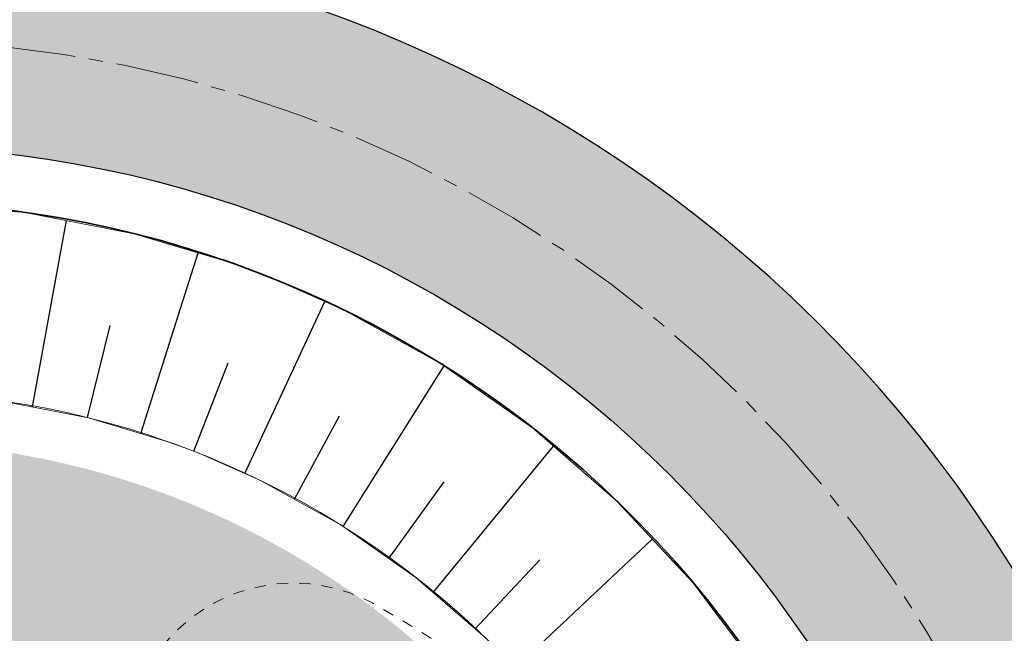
# Model space of a CAD drawing. Header units: metres. Extents: x 0 to 5465380, y 0 to 5925815.
# Tile 74 of 141: x 5463924.03 to 5463932.86, y 5925595.66 to 5925601.15. Entities that reach past the tile are written whole.
import ezdxf

# ---------------------------------------------------------------- set-up
doc = ezdxf.new("R2010")
doc.units = ezdxf.units.M
doc.linetypes.add('CENTER2', pattern=[1.125, 0.75, -0.125, 0.125, -0.125])
doc.linetypes.add('Dashed', pattern=[0.2, 0.1, -0.1])
for name, color, linetype, lineweight in [('$DR - obrzeże 8x30', 34, 'Continuous', 30), ('$DR - osie ścieżek', 7, 'CENTER2', 15), ('$DR - wyp. chodnik', 44, 'Continuous', 5), ('$DR - zał. arch.', 7, 'Continuous', 13), ('0_Nr_Pióra__237', 53, 'Continuous', 50), ('strefa_simba_Nr_Pióra__141', 7, 'Continuous', 0)]:
    doc.layers.add(name, color=color, linetype=linetype, lineweight=lineweight)
for name, color, linetype in [('AecObjExplode_rys 1_Vport_D5A', 7, 'Continuous'), ('AecObjExplode_rys 3_Vport_DDD', 7, 'Continuous'), ('AecObjExplode_rys 4_Vport_E22', 7, 'Continuous'), ('C-DROGI-KORYTARZE', 7, 'Continuous'), ('C-DZIALKI', 5, 'Continuous')]:
    doc.layers.add(name, color=color, linetype=linetype)

# ---------------------------------------------------------------- blocks, each defined once
blk = doc.blocks.new('świetlica_bezrzecze_PB_PZT oczyszczony')
at = {"layer": '0_Nr_Pióra__237', "linetype": 'Continuous'}
blk.add_hatch(color=256, dxfattribs=at).paths.add_polyline_path([(5463915.3526, 5925589.9682, 1), (5463930.1526, 5925589.9682, 1)], flags=0)
at = {"layer": 'strefa_simba_Nr_Pióra__141', "linetype": 'Dashed', "flags": 128}
blk.add_lwpolyline([(5463924.788, 5925594.6875), (5463925.2008, 5925595.3757, -0.414214), (5463927.2587, 5925595.8906), (5463927.6377, 5925595.6633, -0.414214), (5463928.1526, 5925593.6054), (5463927.7398, 5925592.9171)], format="xyb", dxfattribs=at)
blk = doc.blocks.new('AecObjExplode_rys 1_Vport_D5A')
at = {"layer": 'C-DROGI-KORYTARZE', "color": 92, "linetype": 'Continuous', "lineweight": 9}
for p, q in [((5463923.0838, 5925599.5125), (5463924.0796, 5925599.4256)), ((5463924.0796, 5925599.4256), (5463925.0608, 5925599.2351)), ((5463925.0608, 5925599.2351), (5463925.9418, 5925598.9699)), ((5463925.9418, 5925598.9699), (5463926.0168, 5925598.943)), ((5463926.0168, 5925598.943), (5463926.2761, 5925598.8444)), ((5463926.2761, 5925598.8444), (5463926.9369, 5925598.5527)), ((5463926.9369, 5925598.5527), (5463927.8113, 5925598.0683)), ((5463927.8113, 5925598.0683), (5463928.6302, 5925597.4952)), ((5463923.8434, 5925597.742), (5463924.6499, 5925597.5855)), ((5463924.6499, 5925597.5855), (5463925.3741, 5925597.3675)), ((5463928.6302, 5925597.4952), (5463929.3847, 5925596.8397)), ((5463925.3741, 5925597.3675), (5463925.4357, 5925597.3454)), ((5463925.4357, 5925597.3454), (5463925.6488, 5925597.2644)), ((5463925.6488, 5925597.2644), (5463926.1921, 5925597.0246)), ((5463926.1921, 5925597.0246), (5463926.9108, 5925596.6264)), ((5463929.3847, 5925596.8397), (5463930.0666, 5925596.1088)), ((5463926.9108, 5925596.6264), (5463927.5839, 5925596.1553)), ((5463927.5839, 5925596.1553), (5463928.2041, 5925595.6165)), ((5463930.0666, 5925596.1088), (5463930.6684, 5925595.3107))]:
    blk.add_line(p, q, dxfattribs=at)
at = {"layer": 'C-DROGI-KORYTARZE', "color": 54, "linetype": 'Continuous', "lineweight": -3}
for p, q in [((5463924.1498, 5925597.6825, 44.5), (5463924.4524, 5925599.3532, 44.2865)), ((5463925.1197, 5925597.4441, 44.5), (5463925.6323, 5925599.0631, 44.2398)), ((5463926.0521, 5925597.0863, 44.5), (5463926.7667, 5925598.6279, 44.1936)), ((5463924.6407, 5925597.5873, 44.5), (5463924.8451, 5925598.4122, 44.3817)), ((5463925.5935, 5925597.2854, 44.5), (5463925.9012, 5925598.0777, 44.3581)), ((5463926.9316, 5925596.6119, 44.5), (5463927.8366, 5925598.0506, 44.1531)), ((5463926.4956, 5925596.8564, 44.5), (5463926.9009, 5925597.6023, 44.3364)), ((5463927.7378, 5925596.0217, 44.5), (5463928.8174, 5925597.3326, 44.1205)), ((5463927.3412, 5925596.3252, 44.5), (5463927.8381, 5925597.0135, 44.3181)), ((5463928.4649, 5925595.337, 44.5), (5463929.7019, 5925596.4997, 44.0951)), ((5463928.1152, 5925595.6937, 44.5), (5463928.6959, 5925596.3137, 44.3033))]:
    blk.add_line(p, q, dxfattribs=at)
at = {"layer": 'C-DZIALKI', "color": 7, "linetype": 'Continuous', "lineweight": 35}
blk.add_arc((5463922.7526, 5925589.9682), 9.55, 293.19706, 291.99712, dxfattribs=at)
at = {"layer": 'C-DZIALKI', "color": 92, "linetype": 'Continuous', "lineweight": 9}
blk.add_arc((5463922.7526, 5925589.9682), 7.85, 293.32699, 291.86718, dxfattribs=at)
blk = doc.blocks.new('AecObjExplode_rys 4_Vport_E22')
at = {"layer": 'C-DROGI-KORYTARZE', "color": 92, "linetype": 'Continuous', "lineweight": 9}
for p, q in [((5463923.0838, 5925599.5125), (5463924.0796, 5925599.4256)), ((5463924.0796, 5925599.4256), (5463925.0608, 5925599.2351)), ((5463925.0608, 5925599.2351), (5463925.9418, 5925598.9699)), ((5463925.9418, 5925598.9699), (5463926.0168, 5925598.943)), ((5463926.0168, 5925598.943), (5463926.2761, 5925598.8444)), ((5463926.2761, 5925598.8444), (5463926.9369, 5925598.5527)), ((5463926.9369, 5925598.5527), (5463927.8113, 5925598.0683)), ((5463927.8113, 5925598.0683), (5463928.6302, 5925597.4952)), ((5463923.8434, 5925597.742), (5463924.6499, 5925597.5855)), ((5463924.6499, 5925597.5855), (5463925.3741, 5925597.3675)), ((5463928.6302, 5925597.4952), (5463929.3847, 5925596.8397)), ((5463925.3741, 5925597.3675), (5463925.4357, 5925597.3454)), ((5463925.4357, 5925597.3454), (5463925.6488, 5925597.2644)), ((5463925.6488, 5925597.2644), (5463926.1921, 5925597.0246)), ((5463926.1921, 5925597.0246), (5463926.9108, 5925596.6264)), ((5463929.3847, 5925596.8397), (5463930.0666, 5925596.1088)), ((5463926.9108, 5925596.6264), (5463927.5839, 5925596.1553)), ((5463927.5839, 5925596.1553), (5463928.2041, 5925595.6165)), ((5463930.0666, 5925596.1088), (5463930.6684, 5925595.3107))]:
    blk.add_line(p, q, dxfattribs=at)
at = {"layer": 'C-DROGI-KORYTARZE', "color": 54, "linetype": 'Continuous', "lineweight": -3}
for p, q in [((5463924.1498, 5925597.6825, 44.5), (5463924.4524, 5925599.3532, 44.2865)), ((5463925.1197, 5925597.4441, 44.5), (5463925.6323, 5925599.0631, 44.2398)), ((5463926.0521, 5925597.0863, 44.5), (5463926.7667, 5925598.6279, 44.1936)), ((5463924.6407, 5925597.5873, 44.5), (5463924.8451, 5925598.4122, 44.3817)), ((5463925.5935, 5925597.2854, 44.5), (5463925.9012, 5925598.0777, 44.3581)), ((5463926.9316, 5925596.6119, 44.5), (5463927.8366, 5925598.0506, 44.1531)), ((5463926.4956, 5925596.8564, 44.5), (5463926.9009, 5925597.6023, 44.3364)), ((5463927.7378, 5925596.0217, 44.5), (5463928.8174, 5925597.3326, 44.1205)), ((5463927.3412, 5925596.3252, 44.5), (5463927.8381, 5925597.0135, 44.3181)), ((5463928.4649, 5925595.337, 44.5), (5463929.7019, 5925596.4997, 44.0951)), ((5463928.1152, 5925595.6937, 44.5), (5463928.6959, 5925596.3137, 44.3033))]:
    blk.add_line(p, q, dxfattribs=at)
at = {"layer": 'C-DZIALKI', "color": 7, "linetype": 'Continuous', "lineweight": 35}
blk.add_arc((5463922.7526, 5925589.9682), 9.55, 293.19706, 291.99712, dxfattribs=at)
at = {"layer": 'C-DZIALKI', "color": 92, "linetype": 'Continuous', "lineweight": 9}
blk.add_arc((5463922.7526, 5925589.9682), 7.85, 293.32699, 291.86718, dxfattribs=at)
blk = doc.blocks.new('AecObjExplode_rys 3_Vport_DDD')
at = {"layer": 'C-DROGI-KORYTARZE', "color": 92, "linetype": 'Continuous', "lineweight": 9}
for p, q in [((5463923.0838, 5925599.5125), (5463924.0796, 5925599.4256)), ((5463924.0796, 5925599.4256), (5463925.0608, 5925599.2351)), ((5463925.0608, 5925599.2351), (5463925.9418, 5925598.9699)), ((5463925.9418, 5925598.9699), (5463926.0168, 5925598.943)), ((5463926.0168, 5925598.943), (5463926.2761, 5925598.8444)), ((5463926.2761, 5925598.8444), (5463926.9369, 5925598.5527)), ((5463926.9369, 5925598.5527), (5463927.8113, 5925598.0683)), ((5463927.8113, 5925598.0683), (5463928.6302, 5925597.4952)), ((5463923.8434, 5925597.742), (5463924.6499, 5925597.5855)), ((5463924.6499, 5925597.5855), (5463925.3741, 5925597.3675)), ((5463928.6302, 5925597.4952), (5463929.3847, 5925596.8397)), ((5463925.3741, 5925597.3675), (5463925.4357, 5925597.3454)), ((5463925.4357, 5925597.3454), (5463925.6488, 5925597.2644)), ((5463925.6488, 5925597.2644), (5463926.1921, 5925597.0246)), ((5463926.1921, 5925597.0246), (5463926.9108, 5925596.6264)), ((5463929.3847, 5925596.8397), (5463930.0666, 5925596.1088)), ((5463926.9108, 5925596.6264), (5463927.5839, 5925596.1553)), ((5463927.5839, 5925596.1553), (5463928.2041, 5925595.6165)), ((5463930.0666, 5925596.1088), (5463930.6684, 5925595.3107))]:
    blk.add_line(p, q, dxfattribs=at)
at = {"layer": 'C-DROGI-KORYTARZE', "color": 54, "linetype": 'Continuous', "lineweight": -3}
for p, q in [((5463924.1498, 5925597.6825, 44.5), (5463924.4524, 5925599.3532, 44.2865)), ((5463925.1197, 5925597.4441, 44.5), (5463925.6323, 5925599.0631, 44.2398)), ((5463926.0521, 5925597.0863, 44.5), (5463926.7667, 5925598.6279, 44.1936)), ((5463924.6407, 5925597.5873, 44.5), (5463924.8451, 5925598.4122, 44.3817)), ((5463925.5935, 5925597.2854, 44.5), (5463925.9012, 5925598.0777, 44.3581)), ((5463926.9316, 5925596.6119, 44.5), (5463927.8366, 5925598.0506, 44.1531)), ((5463926.4956, 5925596.8564, 44.5), (5463926.9009, 5925597.6023, 44.3364)), ((5463927.7378, 5925596.0217, 44.5), (5463928.8174, 5925597.3326, 44.1205)), ((5463927.3412, 5925596.3252, 44.5), (5463927.8381, 5925597.0135, 44.3181)), ((5463928.4649, 5925595.337, 44.5), (5463929.7019, 5925596.4997, 44.0951)), ((5463928.1152, 5925595.6937, 44.5), (5463928.6959, 5925596.3137, 44.3033))]:
    blk.add_line(p, q, dxfattribs=at)
at = {"layer": 'C-DZIALKI', "color": 7, "linetype": 'Continuous', "lineweight": 35}
blk.add_arc((5463922.7526, 5925589.9682), 9.55, 293.19706, 291.99712, dxfattribs=at)
at = {"layer": 'C-DZIALKI', "color": 92, "linetype": 'Continuous', "lineweight": 9}
blk.add_arc((5463922.7526, 5925589.9682), 7.85, 293.32699, 291.86718, dxfattribs=at)

msp = doc.modelspace()

# ---------------------------------------------------------------- hatches: boundary and pattern name
at = {"layer": '$DR - wyp. chodnik'}
h = msp.add_hatch(dxfattribs=at)
h.set_pattern_fill('AR-SAND', color=256, scale=0.01)
h.set_pattern_definition([(37.5, (500, 0), (-0.01600031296, 0.48941323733), [0, -0.38608, 0, -0.4318, 0, -0.41275]), (7.5, (500, 0), (0.44952328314, 0.71682510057), [0, -0.20828, 0, -0.34798, 0, -0.13335]), (327.5, (499.6876, 0), (0.790992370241, 0.001437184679), [0, -0.127, 0, -0.4572, 0, -0.5969]), (317.5, (499.6876, 0), (0.76355645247, 0.22292932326), [0, -0.0635, 0, -0.29972, 0, -0.3429])])
h.paths.add_polyline_path([(5463958.8105, 5925573.4327, 1.284126), (5463952.9708, 5925595.8564), (5463945.622, 5925613.6297), (5463944.1434, 5925613.0183), (5463946.3701, 5925607.633, 0.194771), (5463934.3696, 5925592.7698, 0.959366), (5463910.9435, 5925588.1387, 1.531072), (5463902.4059, 5925567.9885), (5463893.5586, 5925564.3062, 0.384254), (5463887.7642, 5925552.0835), (5463862.2308, 5925541.4564), (5463863.153, 5925539.2407), (5463888.6367, 5925549.847), (5463903.6693, 5925513.7282), (5463903.0805, 5925513.225), (5463904.3799, 5925511.7046), (5463904.5952, 5925511.8886), (5463910.657, 5925504.0093), (5463924.3987, 5925502.7172), (5463924.1622, 5925500.2111), (5463926.5516, 5925499.9856), (5463926.7881, 5925502.4925), (5463940.5482, 5925501.1987), (5463939.7585, 5925492.7996), (5463941.7496, 5925492.6117), (5463945.8891, 5925536.6373, 1.642027), (5463958.1775, 5925553.9552)])
h.paths.add_polyline_path([(5463914.3681, 5925570.5842, -0.565703), (5463929.5462, 5925559.3952), (5463926.1293, 5925523.1864), (5463905.587, 5925514.8461), (5463890.146, 5925551.946, -0.414214), (5463894.404, 5925562.2751)], flags=16)
h.paths.add_polyline_path([(5463892.2021, 5925579.9375, -1), (5463912.3021, 5925579.9375, -1)], flags=16)
h.paths.add_polyline_path([(5463910.6214, 5925571.4078, 0.241691), (5463914.0612, 5925581.7668, 0.332), (5463928.1411, 5925579.3021), (5463928.3939, 5925578.8047)], flags=16)
h.paths.add_polyline_path([(5463921.7089, 5925573.6394), (5463929.3936, 5925576.8378), (5463944.8086, 5925546.5095), (5463940.7354, 5925503.1899), (5463926.976, 5925504.4837), (5463932.1653, 5925559.4754, 0.382129)], flags=16)
h.paths.add_polyline_path([(5463912.7026, 5925589.9682, -1), (5463932.8026, 5925589.9682, -1)], flags=16)
h.paths.add_polyline_path([(5463929.8499, 5925580.3541, 0.111618), (5463933.2951, 5925584.3417, 0.375671), (5463956.3742, 5925560.0411), (5463956.1801, 5925554.0683, 0.258572), (5463946.2038, 5925548.1784)], flags=16)
h.paths.add_polyline_path([(5463947.1013, 5925605.8646), (5463951.6024, 5925594.9786, 0.663307), (5463956.8144, 5925573.5859), (5463956.436, 5925561.9438, -0.732242)], flags=16)
h.paths.add_polyline_path([(5463948.6738, 5925585.3824, -1), (5463968.7738, 5925585.3824, -1)], flags=16)
h.paths.add_polyline_path([(5463956.1182, 5925552.1652), (5463955.9232, 5925546.1654, 8.05786), (5463957.9179, 5925545.9676), (5463958.1153, 5925552.043, -20.041857)], flags=16)
h.paths.add_polyline_path([(5463926.1264, 5925521.0267), (5463924.5866, 5925504.7083), (5463911.7112, 5925505.919), (5463906.2857, 5925512.9713)], flags=16)

# ---------------------------------------------------------------- linework, layer by layer
at = {"layer": '$DR - obrzeże 8x30', "flags": 128}
msp.add_lwpolyline([(5463944.1434, 5925613.0183), (5463946.3701, 5925607.633, 0.194771), (5463934.3696, 5925592.7698, 0.959366), (5463910.9435, 5925588.1387, 1.531072), (5463902.4059, 5925567.9885), (5463893.5586, 5925564.3062, 0.384254), (5463887.7642, 5925552.0835), (5463852.9271, 5925537.5843)], format="xyb", dxfattribs=at)
at = {"layer": '$DR - obrzeże 8x30'}
msp.add_circle((5463922.7526, 5925589.9682), 10.05, dxfattribs=at)
at = {"layer": '$DR - osie ścieżek'}
msp.add_circle((5463922.7526, 5925589.9682), 11, dxfattribs=at)

# ---------------------------------------------------------------- block references
at = {"layer": '$DR - zał. arch.'}
msp.add_blockref('świetlica_bezrzecze_PB_PZT oczyszczony', (0, 0), dxfattribs=at)
at = {"layer": 'AecObjExplode_rys 1_Vport_D5A'}
msp.add_blockref('AecObjExplode_rys 1_Vport_D5A', (0, 0), dxfattribs=at)
at = {"layer": 'AecObjExplode_rys 3_Vport_DDD'}
msp.add_blockref('AecObjExplode_rys 3_Vport_DDD', (0, 0), dxfattribs=at)
at = {"layer": 'AecObjExplode_rys 4_Vport_E22'}
msp.add_blockref('AecObjExplode_rys 4_Vport_E22', (0, 0), dxfattribs=at)

doc.saveas('drawing.dxf')
